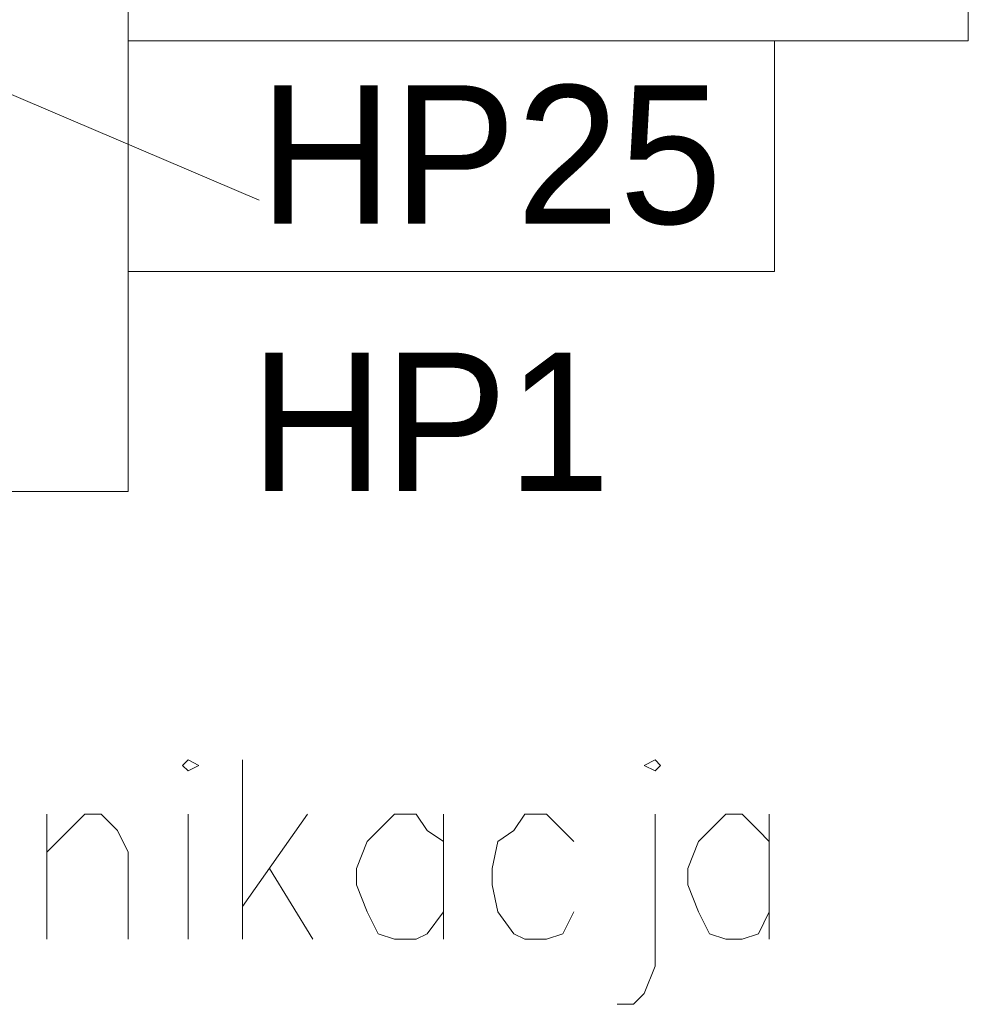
# Model space of a CAD drawing. Header units: centimetres. Extents: x -16053 to 7031, y -7778 to 254.
# Tile 74 of 256: x -12890 to -12787, y -1165 to -1058. Entities that reach past the tile are written whole.
import ezdxf

# ---------------------------------------------------------------- set-up
doc = ezdxf.new("R2010")
doc.units = ezdxf.units.CM
doc.header["$MEASUREMENT"] = 0
for name, color, linetype, lineweight in [('IS_szafki hydrantowe', 30, 'CONTINUOUS', 0), ('konstrukcja', 250, 'CONTINUOUS', 15), ('T - opisy', 250, 'CONTINUOUS', 13)]:
    doc.layers.add(name, color=color, linetype=linetype, lineweight=lineweight)
doc.styles.add('trafik_verdana', font='txt')

msp = doc.modelspace()

# ---------------------------------------------------------------- linework, layer by layer
at = {"layer": 'IS_szafki hydrantowe'}
msp.add_lwpolyline([(-12808.059, -1085.295), (-12808.059, -1060.295), (-12878.059, -1060.295), (-12878.059, -1085.295)], close=True, dxfattribs=at)
at = {"layer": 'konstrukcja', "linetype": 'Continuous'}
for p, q in [((-12878.059, -1109.139), (-12878.059, -869.025)), ((-12878.059, -1060.295), (-12787.048, -1060.295)), ((-12947.5, -1109.139), (-12878.059, -1109.139))]:
    msp.add_line(p, q, dxfattribs=at)
for points in [[(-12787.048, -1025.574), (-12787.048, -1060.295)], [(-12872.171, -1138.815), (-12871.583, -1139.404), (-12870.406, -1138.815), (-12871.583, -1138.227), (-12872.171, -1138.815)], [(-12865.698, -1157.647), (-12865.698, -1138.227)], [(-12822.15, -1138.815), (-12820.973, -1139.404), (-12820.385, -1138.815), (-12820.973, -1138.227), (-12822.15, -1138.815)], [(-12886.884, -1157.647), (-12886.884, -1144.112)], [(-12886.884, -1148.231), (-12884.53, -1145.877), (-12882.764, -1144.112), (-12880.999, -1144.112), (-12879.233, -1145.877), (-12878.056, -1148.231), (-12878.056, -1157.647)], [(-12871.583, -1144.112), (-12871.583, -1157.647)], [(-12858.636, -1144.112), (-12865.698, -1154.116)], [(-12843.924, -1147.054), (-12845.69, -1145.877), (-12846.867, -1144.112), (-12849.221, -1144.112), (-12850.986, -1145.877), (-12852.163, -1147.054), (-12853.34, -1149.997), (-12853.34, -1151.762), (-12852.163, -1154.704), (-12850.986, -1157.058), (-12849.221, -1157.647), (-12846.867, -1157.647), (-12845.69, -1157.058), (-12843.924, -1154.704)], [(-12843.924, -1144.112), (-12843.924, -1157.647)], [(-12829.801, -1147.054), (-12830.978, -1145.877), (-12832.743, -1144.112), (-12835.097, -1144.112), (-12836.274, -1145.877), (-12838.039, -1147.054), (-12838.628, -1149.997), (-12838.628, -1151.762), (-12838.039, -1154.704), (-12836.274, -1157.058), (-12835.097, -1157.647), (-12832.743, -1157.647), (-12830.978, -1157.058), (-12829.801, -1154.704)], [(-12820.973, -1144.112), (-12820.973, -1160.589), (-12822.15, -1163.532), (-12823.327, -1164.709), (-12825.093, -1164.709)], [(-12808.615, -1147.054), (-12809.792, -1145.877), (-12811.558, -1144.112), (-12813.323, -1144.112), (-12815.088, -1145.877), (-12816.265, -1147.054), (-12817.442, -1149.997), (-12817.442, -1151.762), (-12816.265, -1154.704), (-12815.088, -1157.058), (-12813.323, -1157.647), (-12811.558, -1157.647), (-12809.792, -1157.058), (-12808.615, -1154.704)], [(-12808.615, -1144.112), (-12808.615, -1157.647)], [(-12862.756, -1149.997), (-12858.048, -1157.647)]]:
    msp.add_lwpolyline(points, dxfattribs=at)
at = {"layer": 'T - opisy', "ltscale": 10}
msp.add_line((-12863.893, -1077.568), (-13176.337, -944.172), dxfattribs=at)

# ---------------------------------------------------------------- texts
at = {"layer": 'T - opisy', "linetype": 'Continuous', "ltscale": 30, "char_height": 15, "width": 382.98119, "attachment_point": 1, "style": 'trafik_verdana'}
for s, insert in [('HP25', (-12863.893, -1065.124)), ('HP1', (-12864.85, -1094.084))]:
    msp.add_mtext(s, dxfattribs=dict(at, insert=insert))

doc.saveas('drawing.dxf')
